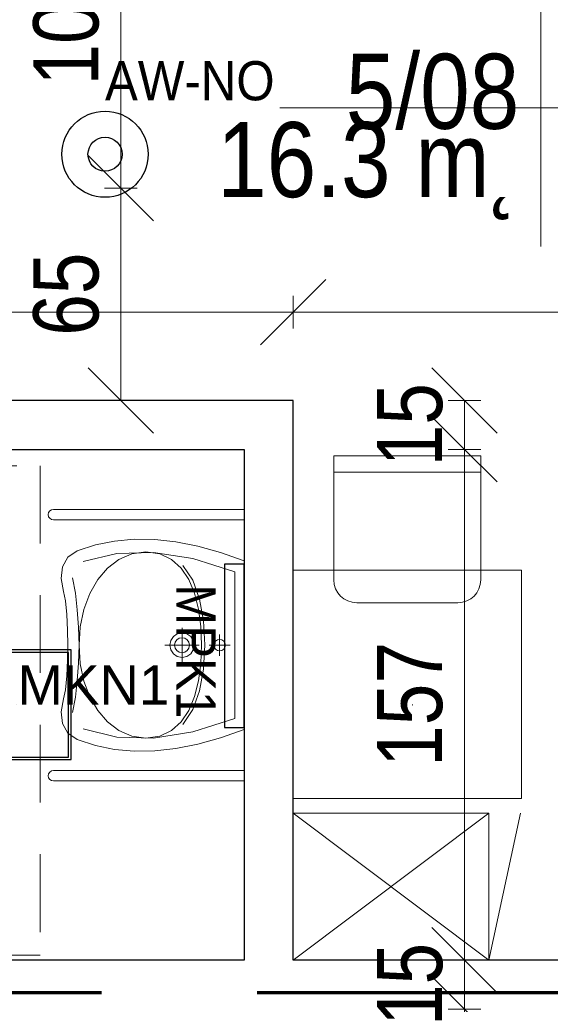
# Model space of a CAD drawing. Header units: centimetres. Extents: x -1631 to 21770, y -8842 to 3590.
# Tile 131 of 150: x 782 to 944, y 1002 to 1304. Entities that reach past the tile are written whole.
import ezdxf

# ---------------------------------------------------------------- set-up
doc = ezdxf.new("R2010")
doc.units = ezdxf.units.CM
doc.linetypes.add('Długa kreska', pattern=[142.875, 95.25, -47.625])
doc.linetypes.add('Ponad', pattern=[39.688, 23.813, -15.875])
for name, color, linetype, lineweight in [('A-ANNO-DIMS', 211, 'Continuous', 13), ('A-ANNO-DIMS-100', 211, 'Continuous', 13), ('A-AREA-IDEN', 2, 'Continuous', 13), ('A-DETL', 90, 'Continuous', 9), ('A-FLOR-OVHD', 1, 'Ponad', 9), ('A-WALL', 113, 'Continuous', 13), ('I-FURN', 30, 'Continuous', 9), ('P-SANR-FIXT', 6, 'Continuous', 9)]:
    doc.layers.add(name, color=color, linetype=linetype, lineweight=lineweight)
doc.layers.add('E_oprawy', color=12, linetype='Continuous')
doc.styles.add('Arial', font='arial.ttf', dxfattribs={"width": 0.9, "height": 18})
doc.styles.add('Arial Narrow_5', font='ARIALN.TTF', dxfattribs={"height": 20})
doc.styles.add('Arial_11', font='arial.ttf', dxfattribs={"width": 0.85, "height": 23})
doc.dimstyles.new('Diagonal_1_100__0__wewnętrzne_1', dxfattribs={"dimscale": 30.48, "dimtxt": 20.468619, "dimasz": 0.656168, "dimexe": 0.164042, "dimexo": 0.0625, "dimgap": 0.032808, "dimtad": 1, "dimdec": 0, "dimdsep": 46, "dimtxsty": 'Arial Narrow_5', "dimblk1": 'OBLIQUE', "dimblk2": 'OBLIQUE', "dimsah": 1, "dimcen": 0.09, "dimazin": 0, "dimtfac": 1, "dimtdec": 4, "dimtix": 1, "dimtmove": 0, "dimatfit": 3, "dimfxl": 0, "dimtvp": 1, "dimtolj": 1, "dimtzin": 0, "dimarcsym": 0})
doc.dimstyles.new('Diagonal_1_100__0__wewnętrzne_2', dxfattribs={"dimscale": 30.48, "dimtxt": 20.468619, "dimasz": 0.656168, "dimexe": 0.164042, "dimexo": 0.0625, "dimgap": 0.032808, "dimtad": 1, "dimdec": 0, "dimdsep": 46, "dimtxsty": 'Arial Narrow_5', "dimblk1": 'OBLIQUE', "dimblk2": 'OBLIQUE', "dimsah": 1, "dimcen": 0.09, "dimazin": 0, "dimtfac": 1, "dimtdec": 4, "dimtix": 1, "dimtmove": 2, "dimatfit": 3, "dimfxl": 0, "dimtvp": 1, "dimtolj": 1, "dimtzin": 0, "dimarcsym": 0})

# ---------------------------------------------------------------- blocks, each defined once
blk = doc.blocks.new('Blat - Blat-V1-5_piętro III __10_50 m_ - stan projektowany')
at = {"layer": 'I-FURN'}
for p, q in [((70, 70), (0, 70)), ((70, 0), (70, 70)), ((0, 0), (70, 0))]:
    blk.add_line(p, q, dxfattribs=at)
blk = doc.blocks.new('umywalka dla N_65x56 koło - Type 1-2359175-5_piętro III __10_50 m_ - stan projektowany')
at = {"layer": 'P-SANR-FIXT'}
for p, q in [((-29.1, -65.9), (-29.1, -7.5)), ((-25.9, -65.9), (-25.9, -7.5)), ((-15.89, -14.7), (-13.31, -7.5)), ((38.31, -7.5), (40.89, -14.7)), ((50.9, -65.9), (50.9, -7.5)), ((54.1, -7.5), (54.1, -65.9)), ((-14.09, -23.15), (-10.01, -10.3)), ((-10.01, -10.3), (12.5, -10.3)), ((12.5, -10.3), (35.01, -10.3)), ((12.5, -18.23), (12.5, -11.72)), ((35.01, -10.3), (39.09, -23.15)), ((-17.85, -21.67), (-15.89, -14.7)), ((15.75, -14.98), (9.25, -14.98)), ((10.89, -14.3), (10.75, -14.98)), ((10.75, -14.98), (10.89, -15.66)), ((11.26, -13.74), (10.89, -14.3)), ((11.82, -13.36), (11.26, -13.74)), ((12.5, -13.22), (11.82, -13.36)), ((13.18, -13.36), (12.5, -13.22)), ((13.74, -13.74), (13.18, -13.36)), ((14.11, -14.3), (13.74, -13.74)), ((14.25, -14.98), (14.11, -14.3)), ((14.11, -15.66), (14.25, -14.98)), ((40.89, -14.7), (42.85, -21.67)), ((10.89, -15.66), (11.26, -16.21)), ((11.26, -16.21), (11.82, -16.59)), ((11.82, -16.59), (12.5, -16.73)), ((12.5, -16.73), (13.18, -16.59)), ((13.18, -16.59), (13.74, -16.21)), ((13.74, -16.21), (14.11, -15.66)), ((5.06, -19.92), (-1.64, -21.13)), ((1.45, -21.46), (6.76, -20.76)), ((12.43, -19.54), (5.06, -19.92)), ((6.76, -20.76), (12.43, -20.54)), ((19.81, -19.92), (12.43, -19.54)), ((12.43, -20.54), (18.1, -20.76)), ((18.1, -20.76), (23.42, -21.46)), ((26.51, -21.13), (19.81, -19.92)), ((-19.18, -28.39), (-17.85, -21.67)), ((-15.95, -35.24), (-14.09, -23.15)), ((-7.38, -23.21), (-11.89, -26.24)), ((-7.63, -24.42), (-3.39, -22.67)), ((-1.64, -21.13), (-7.38, -23.21)), ((-3.39, -22.67), (1.45, -21.46)), ((9.85, -23.86), (9.04, -25.06)), ((11.04, -23.06), (9.85, -23.86)), ((12.5, -22.76), (11.04, -23.06)), ((12.5, -31.76), (12.5, -21.26)), ((13.96, -23.06), (12.5, -22.76)), ((15.15, -23.86), (13.96, -23.06)), ((15.96, -25.06), (15.15, -23.86)), ((23.42, -21.46), (28.26, -22.67)), ((32.25, -23.21), (26.51, -21.13)), ((28.26, -22.67), (32.5, -24.42)), ((36.76, -26.24), (32.25, -23.21)), ((39.09, -23.15), (40.95, -35.24)), ((42.85, -21.67), (44.18, -28.39)), ((-13.8, -29.72), (-11.14, -26.76)), ((-11.14, -26.76), (-7.63, -24.42)), ((7.16, -26.51), (17.84, -26.51)), ((9.04, -25.06), (8.75, -26.51)), ((8.75, -26.51), (9.04, -27.97)), ((10.38, -25.62), (10.2, -26.51)), ((10.2, -26.51), (10.38, -27.41)), ((10.87, -24.89), (10.38, -25.62)), ((11.61, -24.39), (10.87, -24.89)), ((12.5, -24.21), (11.61, -24.39)), ((13.39, -24.39), (12.5, -24.21)), ((14.13, -24.89), (13.39, -24.39)), ((14.62, -25.62), (14.13, -24.89)), ((14.8, -26.51), (14.62, -25.62)), ((14.62, -27.41), (14.8, -26.51)), ((16.25, -26.51), (15.96, -25.06)), ((15.96, -27.97), (16.25, -26.51)), ((32.5, -24.42), (36.01, -26.76)), ((36.01, -26.76), (38.67, -29.72)), ((-19.89, -34.88), (-19.18, -28.39)), ((-15.49, -33.33), (-13.8, -29.72)), ((9.04, -27.97), (9.85, -29.16)), ((9.85, -29.16), (11.04, -29.97)), ((10.38, -27.41), (10.87, -28.14)), ((10.87, -28.14), (11.61, -28.63)), ((11.04, -29.97), (12.5, -30.26)), ((11.61, -28.63), (12.5, -28.81)), ((12.5, -28.81), (13.39, -28.63)), ((12.5, -30.26), (13.96, -29.97)), ((13.39, -28.63), (14.13, -28.14)), ((13.96, -29.97), (15.15, -29.16)), ((14.13, -28.14), (14.62, -27.41)), ((15.15, -29.16), (15.96, -27.97)), ((38.67, -29.72), (40.36, -33.33)), ((44.18, -28.39), (44.89, -34.88)), ((-19.97, -41.14), (-19.89, -34.88)), ((-16.08, -37.64), (-15.49, -33.33)), ((-15.64, -46.48), (-15.95, -35.24)), ((40.36, -33.33), (40.95, -37.64)), ((40.95, -35.24), (40.64, -46.48)), ((44.89, -34.88), (44.97, -41.14)), ((-15.49, -41.92), (-16.08, -37.64)), ((40.95, -37.64), (40.36, -41.92)), ((-19.42, -47.19), (-19.97, -41.14)), ((-13.79, -45.83), (-15.49, -41.92)), ((40.36, -41.92), (38.68, -45.83)), ((44.97, -41.14), (44.42, -47.19)), ((-18.22, -53.01), (-19.42, -47.19)), ((-13.17, -56.78), (-15.64, -46.48)), ((-11.11, -49.31), (-13.79, -45.83)), ((38.68, -45.83), (36.03, -49.31)), ((40.64, -46.48), (38.17, -56.78)), ((44.42, -47.19), (43.22, -53.01)), ((-7.59, -52.29), (-11.11, -49.31)), ((36.03, -49.31), (32.54, -52.29)), ((-16.38, -58.62), (-18.22, -53.01)), ((-3.33, -54.72), (-7.59, -52.29)), ((32.54, -52.29), (28.31, -54.72)), ((43.22, -53.01), (41.38, -58.62)), ((1.52, -56.54), (-3.33, -54.72)), ((6.84, -57.67), (1.52, -56.54)), ((23.49, -56.54), (18.18, -57.67)), ((28.31, -54.72), (23.49, -56.54)), ((-14.43, -61.47), (-16.38, -58.62)), ((-8.14, -60.01), (-3.44, -59.13)), ((-3.44, -59.13), (1.64, -58.58)), ((1.64, -58.58), (6.99, -58.24)), ((12.52, -58.06), (6.84, -57.67)), ((6.99, -58.24), (12.48, -58.02)), ((12.48, -58.02), (17.98, -58.24)), ((18.18, -57.67), (12.52, -58.06)), ((17.98, -58.24), (23.33, -58.58)), ((23.33, -58.58), (28.41, -59.13)), ((28.41, -59.13), (33.11, -60.01)), ((41.38, -58.62), (39.43, -61.47)), ((-11.49, -63.08), (-14.43, -61.47)), ((-7.9, -63.51), (-11.49, -63.08)), ((-3.96, -62.78), (-7.9, -63.51)), ((-1.14, -62.22), (-3.96, -62.78)), ((3.08, -61.79), (-1.14, -62.22)), ((7.9, -61.54), (3.08, -61.79)), ((12.5, -61.51), (7.9, -61.54)), ((17.1, -61.54), (12.5, -61.51)), ((21.92, -61.79), (17.1, -61.54)), ((26.14, -62.22), (21.92, -61.79)), ((28.96, -62.78), (26.14, -62.22)), ((32.9, -63.51), (28.96, -62.78)), ((36.49, -63.08), (32.9, -63.51)), ((39.43, -61.47), (36.49, -63.08))]:
    blk.add_line(p, q, dxfattribs=at)
for centre in [(-27.5, -65.9), (52.5, -65.9)]:
    blk.add_arc(centre, 1.6, 180, 0, dxfattribs=at)
blk = doc.blocks.new('krzesło - krzesło-823058-5_piętro III __10_50 m_ - stan projektowany')
at = {"layer": 'I-FURN'}
for p, q in [((-22.5, 22.5), (-22.5, -15.5)), ((22.5, 22.5), (-22.5, 22.5)), ((22.5, -15.5), (22.5, 22.5)), ((22.5, 17.5), (-22.5, 17.5)), ((-15.5, -22.5), (15.5, -22.5))]:
    blk.add_line(p, q, dxfattribs=at)
for centre, start, end in [((-15.5, -15.5), 180, 270), ((15.5, -15.5), 270, 0)]:
    blk.add_arc(centre, 7, start, end, dxfattribs=at)
blk = doc.blocks.new('szafka szatniowa - szafki bez siedziska-1348991-5_piętro III __10_50 m_ - stan projektowany')
at = {"layer": 'I-FURN'}
for p, q in [((22.5, 0), (-22.5, -60)), ((22.5, -60), (-22.5, 0)), ((22.5, -60), (22.5, 0)), ((-22.5, -60), (22.5, -69.71)), ((-22.5, -60), (22.5, -60))]:
    blk.add_line(p, q, dxfattribs=at)
blk = doc.blocks.new('DIMBLOCK40-5_piętro III __10_50 m_ - stan projektowany')
at = {"layer": 'A-ANNO-DIMS-100', "transparency": 16777216}
for p, q in [((865.38, 1214.34), (875.38, 1224.34)), ((1192.38, 1214.34), (1202.38, 1224.34)), ((865.38, 1209.34), (865.38, 1219.34)), ((1192.38, 1209.34), (1192.38, 1219.34)), ((865.38, 1214.34), (855.38, 1204.34)), ((1192.38, 1214.34), (865.38, 1214.34)), ((865.38, 1214.34), (865.38, 1209.34)), ((1192.38, 1214.34), (1182.38, 1204.34)), ((1192.38, 1214.34), (1192.38, 1209.34))]:
    blk.add_line(p, q, dxfattribs=at)
at = {"layer": 'A-ANNO-DIMS-100', "color": 0, "transparency": 16777216, "insert": (977.87, 1241.19), "char_height": 20, "width": 45.6158, "attachment_point": 1, "line_spacing_factor": 0.974696, "style": 'Arial Narrow_5'}
blk.add_mtext('327', dxfattribs=at)
blk = doc.blocks.new('_Oblique')
at = {"color": 0, "linetype": 'ByBlock', "lineweight": -2}
blk.add_line((-0.5, -0.5), (0.5, 0.5), dxfattribs=at)
blk = doc.blocks.new('DIMBLOCK41-5_piętro III __10_50 m_ - stan projektowany')
at = {"layer": 'A-ANNO-DIMS-100', "transparency": 16777216}
for p, q in [((542.38, 1214.34), (552.38, 1224.34)), ((865.38, 1214.34), (875.38, 1224.34)), ((542.38, 1209.34), (542.38, 1219.34)), ((865.38, 1209.34), (865.38, 1219.34)), ((542.38, 1214.34), (532.38, 1204.34)), ((865.38, 1214.34), (542.38, 1214.34)), ((542.38, 1214.34), (542.38, 1209.34)), ((865.38, 1214.34), (855.38, 1204.34)), ((865.38, 1214.34), (865.38, 1209.34))]:
    blk.add_line(p, q, dxfattribs=at)
at = {"layer": 'A-ANNO-DIMS-100', "color": 0, "transparency": 16777216, "insert": (655.07, 1241.19), "char_height": 20, "width": 45.6158, "attachment_point": 1, "line_spacing_factor": 0.974696, "style": 'Arial Narrow_5'}
blk.add_mtext('323', dxfattribs=at)
blk = doc.blocks.new('DIMBLOCK96-5_piętro III __10_50 m_ - stan projektowany')
at = {"layer": 'A-ANNO-DIMS-100', "transparency": 16777216}
for p, q in [((917.9, 1000.83), (907.9, 1010.83)), ((912.9, 1000.83), (922.9, 1000.83)), ((917.9, 1000.83), (912.9, 1000.83)), ((917.9, 800.83), (917.9, 1000.83)), ((917.9, 1000.83), (927.9, 990.83)), ((917.9, 800.83), (907.9, 810.83)), ((912.9, 800.83), (922.9, 800.83)), ((917.9, 800.83), (912.9, 800.83)), ((917.9, 800.83), (927.9, 790.83))]:
    blk.add_line(p, q, dxfattribs=at)
at = {"layer": 'A-ANNO-DIMS-100', "color": 0, "transparency": 16777216, "insert": (891.05, 901.39), "char_height": 20, "width": 45.6158, "attachment_point": 1, "rotation": 90, "line_spacing_factor": 0.974696, "style": 'Arial Narrow_5'}
blk.add_mtext('200', dxfattribs=at)
blk = doc.blocks.new('DIMBLOCK97-5_piętro III __10_50 m_ - stan projektowany')
at = {"layer": 'A-ANNO-DIMS-100', "transparency": 16777216}
for p, q in [((917.9, 1015.83), (907.9, 1025.83)), ((912.9, 1015.83), (922.9, 1015.83)), ((917.9, 1015.83), (912.9, 1015.83)), ((917.9, 1000.83), (917.9, 1015.83)), ((917.9, 1015.83), (927.9, 1005.83)), ((917.9, 1000.83), (907.9, 1010.83)), ((912.9, 1000.83), (922.9, 1000.83)), ((917.9, 1000.83), (912.9, 1000.83)), ((917.9, 1000.83), (927.9, 990.83))]:
    blk.add_line(p, q, dxfattribs=at)
at = {"layer": 'A-ANNO-DIMS-100', "color": 0, "transparency": 16777216, "insert": (891.05, 995.65), "char_height": 20, "width": 30.4105, "attachment_point": 1, "rotation": 90, "line_spacing_factor": 0.974696, "style": 'Arial Narrow_5'}
blk.add_mtext('15', dxfattribs=at)
blk = doc.blocks.new('DIMBLOCK98-5_piętro III __10_50 m_ - stan projektowany')
at = {"layer": 'A-ANNO-DIMS-100', "transparency": 16777216}
for p, q in [((917.9, 1172.33), (907.9, 1182.33)), ((912.9, 1172.33), (922.9, 1172.33)), ((917.9, 1172.33), (912.9, 1172.33)), ((917.9, 1015.83), (917.9, 1172.33)), ((917.9, 1172.33), (927.9, 1162.33)), ((917.9, 1015.83), (907.9, 1025.83)), ((912.9, 1015.83), (922.9, 1015.83)), ((917.9, 1015.83), (912.9, 1015.83)), ((917.9, 1015.83), (927.9, 1005.83))]:
    blk.add_line(p, q, dxfattribs=at)
at = {"layer": 'A-ANNO-DIMS-100', "color": 0, "transparency": 16777216, "insert": (891.05, 1075.07), "char_height": 20, "width": 45.6158, "attachment_point": 1, "rotation": 90, "line_spacing_factor": 0.974696, "style": 'Arial Narrow_5'}
blk.add_mtext('157', dxfattribs=at)
blk = doc.blocks.new('DIMBLOCK99-5_piętro III __10_50 m_ - stan projektowany')
at = {"layer": 'A-ANNO-DIMS-100', "transparency": 16777216}
for p, q in [((917.9, 1187.33), (907.9, 1197.33)), ((912.9, 1187.33), (922.9, 1187.33)), ((917.9, 1187.33), (912.9, 1187.33)), ((917.9, 1172.33), (917.9, 1187.33)), ((917.9, 1187.33), (927.9, 1177.33)), ((917.9, 1172.33), (907.9, 1182.33)), ((912.9, 1172.33), (922.9, 1172.33)), ((917.9, 1172.33), (912.9, 1172.33)), ((917.9, 1172.33), (927.9, 1162.33))]:
    blk.add_line(p, q, dxfattribs=at)
at = {"layer": 'A-ANNO-DIMS-100', "color": 0, "transparency": 16777216, "insert": (891.05, 1167.15), "char_height": 20, "width": 30.4105, "attachment_point": 1, "rotation": 90, "line_spacing_factor": 0.974696, "style": 'Arial Narrow_5'}
blk.add_mtext('15', dxfattribs=at)
blk = doc.blocks.new('METKA_POMIESZCZENIA2 - Rozbudowana - bez ramki-2396678-5_piętro III __10_50 m_ - stan projektowany')
at = {"layer": 'A-AREA-IDEN'}
for p, q in [((0, 0.425), (0, 0)), ((0.0976, 0), (-0.8, 0)), ((-0.8, 0), (0.9, 0)), ((0, 0), (0, -0.425))]:
    blk.add_line(p, q, dxfattribs=at)
blk = doc.blocks.new('DIMBLOCK153-5_piętro III __10_50 m_ - stan projektowany')
at = {"layer": 'A-ANNO-DIMS-100', "transparency": 16777216}
for p, q in [((812.62, 1252.33), (802.62, 1262.33)), ((807.62, 1252.33), (817.62, 1252.33)), ((812.62, 1252.33), (807.62, 1252.33)), ((812.62, 1187.33), (812.62, 1252.33)), ((812.62, 1252.33), (822.62, 1242.33)), ((812.62, 1187.33), (802.62, 1197.33)), ((807.62, 1187.33), (817.62, 1187.33)), ((812.62, 1187.33), (807.62, 1187.33)), ((812.62, 1187.33), (822.62, 1177.33))]:
    blk.add_line(p, q, dxfattribs=at)
at = {"layer": 'A-ANNO-DIMS-100', "color": 0, "transparency": 16777216, "insert": (785.78, 1207.15), "char_height": 20, "width": 30.4105, "attachment_point": 1, "rotation": 90, "line_spacing_factor": 0.974696, "style": 'Arial Narrow_5'}
blk.add_mtext('65', dxfattribs=at)
blk = doc.blocks.new('DIMBLOCK154-5_piętro III __10_50 m_ - stan projektowany')
at = {"layer": 'A-ANNO-DIMS-100', "transparency": 16777216}
for p, q in [((812.62, 1353.33), (802.62, 1363.33)), ((807.62, 1353.33), (817.62, 1353.33)), ((812.62, 1353.33), (807.62, 1353.33)), ((812.62, 1252.33), (812.62, 1353.33)), ((812.62, 1353.33), (822.62, 1343.33)), ((812.62, 1252.33), (802.62, 1262.33)), ((807.62, 1252.33), (817.62, 1252.33)), ((812.62, 1252.33), (807.62, 1252.33)), ((812.62, 1252.33), (822.62, 1242.33))]:
    blk.add_line(p, q, dxfattribs=at)
at = {"layer": 'A-ANNO-DIMS-100', "color": 0, "transparency": 16777216, "insert": (785.78, 1283.82), "char_height": 20, "width": 45.6158, "attachment_point": 1, "rotation": 90, "line_spacing_factor": 0.974696, "style": 'Arial Narrow_5'}
blk.add_mtext('101', dxfattribs=at)
blk = doc.blocks.new('MPK1')
at = {"layer": 'E_oprawy', "linetype": 'ByBlock'}
blk.add_lwpolyline([(0, 6), (0, 0), (50, 0), (50, 6)], close=True, dxfattribs=at)
at = {"layer": 'E_oprawy'}
blk.add_circle((25, 0), 0.00001, dxfattribs=at)
at = {"layer": 'E_oprawy', "color": 4, "style": 'Arial', "width": 0.9}
blk.add_text('MPK1', height=12, rotation=180, dxfattribs=at).set_placement((43.89, 20.74))
blk = doc.blocks.new('MKN1')
at = {"layer": 'E_oprawy', "linetype": 'ByBlock'}
for points in [[(9572.75, 390.73), (9572.75, 357.13), (9606.35, 357.13), (9606.35, 390.73)], [(9573.55, 389.92), (9573.55, 357.92), (9605.55, 357.92), (9605.55, 389.92)]]:
    blk.add_lwpolyline(points, close=True, dxfattribs=at)
for centre in [(9589.55, 373.92), (9710.84, 373.92)]:
    blk.add_circle(centre, 0.01, dxfattribs=at)
at = {"layer": 'E_oprawy', "color": 4, "linetype": 'ByBlock', "insert": (9589.85, 385.97), "char_height": 0.2, "width": 42.2965, "attachment_point": 1}
blk.add_mtext('{\\fArial|b0|i0|c0|p0;\\H60x;MKN1}', dxfattribs=at)
blk = doc.blocks.new('AW-NO')
at = {"layer": 'E_oprawy', "color": 1, "linetype": 'ByBlock'}
for radius in [13.2, 5.21]:
    blk.add_circle((0, 0), radius, dxfattribs=at)
at = {"layer": 'E_oprawy', "color": 1, "style": 'Arial', "width": 0.9}
blk.add_text('AW-NO', height=12, dxfattribs=at).set_placement((0, 16.52))

msp = doc.modelspace()

# ---------------------------------------------------------------- linework, layer by layer
at = {"layer": 'A-DETL', "linetype": 'Długa kreska', "lineweight": 70}
msp.add_line((1235.38, 1005.83), (294.38, 1005.83), dxfattribs=at)
at = {"layer": 'A-FLOR-OVHD'}
for p, q in [((637.87, 1167.33), (787.87, 1167.33)), ((787.87, 1167.33), (787.87, 1017.33)), ((787.87, 1017.33), (637.87, 1017.33))]:
    msp.add_line(p, q, dxfattribs=at)
at = {"layer": 'A-WALL', "color": 7, "lineweight": 25}
for p, q in [((865.38, 1187.33), (762.88, 1187.33)), ((865.38, 1015.83), (865.38, 1187.33)), ((762.88, 1172.33), (850.38, 1172.33)), ((850.38, 1172.33), (850.38, 1015.83)), ((850.38, 1015.83), (560.88, 1015.83)), ((1203.38, 1015.83), (865.38, 1015.83))]:
    msp.add_line(p, q, dxfattribs=at)

# ---------------------------------------------------------------- block references
at = {"layer": 'A-AREA-IDEN', "xscale": 99.99999999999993, "yscale": 99.99999999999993, "zscale": 99.99999999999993}
msp.add_blockref('METKA_POMIESZCZENIA2 - Rozbudowana - bez ramki-2396678-5_piętro III __10_50 m_ - stan projektowany', (941.33, 1276.99), dxfattribs=at)
at = {"layer": 'E_oprawy', "linetype": 'ByBlock'}
for name, p in [('AW-NO', (807.78, 1262.75)), ('MKN1', (-8808.92, 720.15))]:
    msp.add_blockref(name, p, dxfattribs=at)
at = {"layer": 'E_oprawy', "rotation": 90.0000000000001}
msp.add_blockref('MPK1', (850.38, 1087.13), dxfattribs=at)
at = {"layer": 'I-FURN'}
for name, p in [('krzesło - krzesło-823058-5_piętro III __10_50 m_ - stan projektowany', (900.38, 1147.83)), ('Blat - Blat-V1-5_piętro III __10_50 m_ - stan projektowany', (865.38, 1065.33))]:
    msp.add_blockref(name, p, dxfattribs=at)
at = {"layer": 'I-FURN', "rotation": 89.99999999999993}
msp.add_blockref('szafka szatniowa - szafki bez siedziska-1348991-5_piętro III __10_50 m_ - stan projektowany', (865.38, 1038.33), dxfattribs=at)
at = {"layer": 'P-SANR-FIXT', "rotation": 270}
msp.add_blockref('umywalka dla N_65x56 koło - Type 1-2359175-5_piętro III __10_50 m_ - stan projektowany', (857.88, 1124.83), dxfattribs=at)

# ---------------------------------------------------------------- texts
at = {"layer": 'A-AREA-IDEN', "char_height": 23, "line_spacing_factor": 0.936439, "style": 'Arial_11'}
for s, insert, width, attachment_point in [('\\pxqr,t3.69565,7.3913,11.08696,14.78261,18.47826,22.17391,25.86957,29.56522,33.26087,36.95652,40.65217,44.34783,48.04348,51.73913,55.43478,59.13043,62.82609,66.52174,70.21739,73.91304,77.6087,81.30435,85,88.69565,92.3913,96.08696,99.78261,103.47826,107.17391,110.86957,114.56522,118.26087;{5/08}', (934.68, 1270.21), 52.87, 9), ('\\pt84.99995,169.9999,255.00008,340.00003,424.99998,509.99993,595.00011,680.00006,765.00001,849.99996,934.99991,1020.00009,1105.00004,1189.99999,1274.99994,1359.99989,1445.00007,1530.00002,1614.99997,1699.99992,1785.0001,1870.00005,1955,2039.99995,2124.9999,2210.00008,2295.00003,2379.99998,2464.99993,2550.00011,2635.00006,2720.00001;16.3 m˛', (934.68, 1272.6), 91.63, 3)]:
    msp.add_mtext(s, dxfattribs=dict(at, insert=insert, width=width, attachment_point=attachment_point))

# ---------------------------------------------------------------- dimensions: what is measured, and where the dimension line sits
at = {"layer": 'A-ANNO-DIMS'}
for base, p1, p2, override, picture, middle in [((812.62, 1353.33), (807.62, 1252.33), (807.62, 1353.33), {"dimpost": '<>', "dimfxl": 101}, 'DIMBLOCK154-5_piętro III __10_50 m_ - stan projektowany', (801.41, 1302.83)), ((812.62, 1252.33), (807.62, 1187.33), (807.62, 1252.33), {"dimpost": '<>', "dimfxl": 65}, 'DIMBLOCK153-5_piętro III __10_50 m_ - stan projektowany', (801.41, 1219.83)), ((917.9, 1187.33), (912.9, 1172.33), (912.9, 1187.33), {"dimpost": '<>', "dimfxl": 15}, 'DIMBLOCK99-5_piętro III __10_50 m_ - stan projektowany', (906.68, 1179.83)), ((917.89516433, 1172.32555458), (912.89516433, 1015.82555458), (912.89516433, 1172.32555458), {"dimpost": '<>', "dimfxl": 156.5}, 'DIMBLOCK98-5_piętro III __10_50 m_ - stan projektowany', (906.68370452, 1094.07555458)), ((917.9, 1015.83), (912.9, 1000.83), (912.9, 1015.83), {"dimpost": '<>', "dimfxl": 15}, 'DIMBLOCK97-5_piętro III __10_50 m_ - stan projektowany', (906.68, 1008.33))]:
    dim = msp.add_linear_dim(base=base, p1=p1, p2=p2, angle=90, dimstyle='Diagonal_1_100__0__wewnętrzne_1', override=override, dxfattribs=at)
    dim.commit()
    dim.dimension.update_dxf_attribs({"geometry": picture, "text_midpoint": middle})
for base, p1, p2, override, picture, middle in [((542.38, 1214.34), (865.38, 1209.34), (542.38, 1209.34), {"dimpost": '<>', "dimfxl": 323}, 'DIMBLOCK41-5_piętro III __10_50 m_ - stan projektowany', (677.88, 1227.86)), ((865.38, 1214.34), (1192.38, 1209.34), (865.38, 1209.34), {"dimpost": '<>', "dimfxl": 327}, 'DIMBLOCK40-5_piętro III __10_50 m_ - stan projektowany', (1000.68, 1227.86))]:
    dim = msp.add_linear_dim(base=base, p1=p1, p2=p2, dimstyle='Diagonal_1_100__0__wewnętrzne_2', override=override, dxfattribs=at)
    dim.commit()
    dim.dimension.update_dxf_attribs({"geometry": picture, "text_midpoint": middle, "dimtype": 160, "text_rotation": 360})
dim = msp.add_linear_dim(base=(917.9, 1000.83), p1=(912.9, 800.83), p2=(912.9, 1000.83), angle=90, dimstyle='Diagonal_1_100__0__wewnętrzne_2', override={"dimpost": '<>', "dimfxl": 200}, dxfattribs=at)
dim.commit()
dim.dimension.update_dxf_attribs({"geometry": 'DIMBLOCK96-5_piętro III __10_50 m_ - stan projektowany', "text_midpoint": (904.38, 924.2), "dimtype": 160, "text_rotation": 90})

doc.saveas('drawing.dxf')
